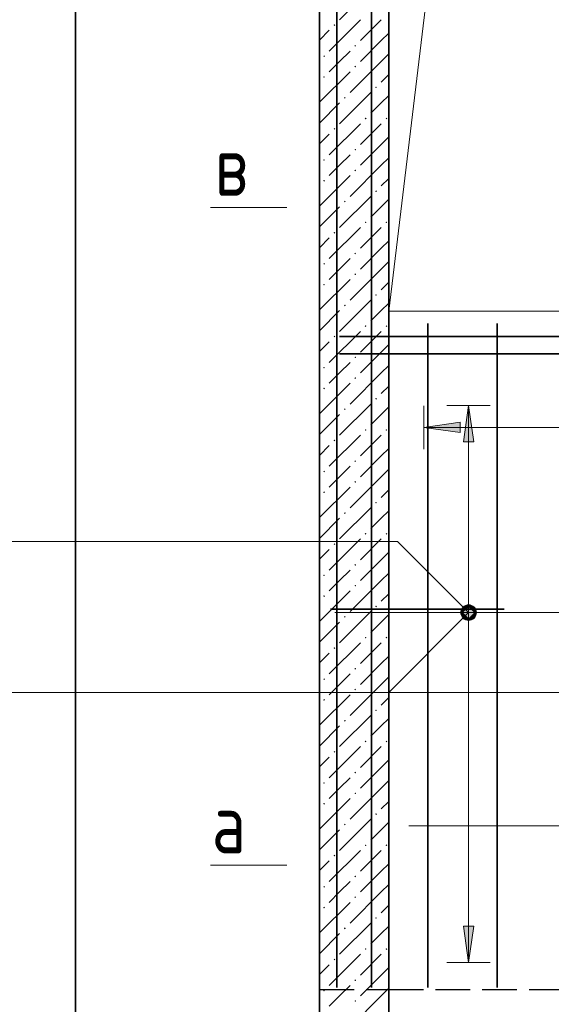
# Model space of a CAD drawing. Header units: millimetres. Extents: x 0 to 50400, y 0 to 35640.
# Tile 4 of 25: x 13105 to 16788, y 3800 to 10628. Entities that reach past the tile are written whole.
import ezdxf

# ---------------------------------------------------------------- set-up
doc = ezdxf.new("R2010")
doc.units = ezdxf.units.MM
doc.linetypes.add('______2', pattern=[324, 240, -84])
for name, color, linetype, lineweight in [('Standard', 7, 'Continuous', 25), ('ЖБ Стена верхний уровень', 7, 'Continuous', 35), ('Общий02', 7, 'Continuous', 18), ('Позиционная метка линия выноска', 7, 'Continuous', 13), ('Сечения символ', 7, 'Continuous', 25)]:
    doc.layers.add(name, color=color, linetype=linetype, lineweight=lineweight)
doc.layers.add('Размерная выноска', color=7, linetype='Continuous')
for name, color, linetype, true_color in [('Стена ДОП П-обр. неравн', 7, 'Continuous', 0xa0a0a0), ('Стена обрамление Г-обр.', 7, 'Continuous', 0xa0a0a0), ('Стена фоновая арматура У1', 7, '______2', 0xa0a0a0), ('Стена фоновая арматура Х1', 7, '______2', 0xa0a0a0)]:
    doc.layers.add(name, color=color, linetype=linetype, true_color=true_color)
doc.styles.add('ISOCPEUR', font='txt')

msp = doc.modelspace()

# ---------------------------------------------------------------- hatches: boundary and pattern name
at = {"layer": 'ЖБ Стена верхний уровень', "linetype": 'Continuous', "lineweight": 18, "transparency": 33554687}
for points in [[(15279.4, 10590.8), (15285.4, 10596.8), (15291.4, 10590.8), (15285.4, 10584.8)], [(15279.4, 10590.8), (15285.4, 10596.8), (15291.4, 10590.8), (15285.4, 10584.8)], [(15423.4, 10446.8), (15429.4, 10452.8), (15435.4, 10446.8), (15429.4, 10440.8)], [(15423.4, 10446.8), (15429.4, 10452.8), (15435.4, 10446.8), (15429.4, 10440.8)], [(15207.4, 10374.8), (15213.4, 10380.8), (15219.4, 10374.8), (15213.4, 10368.8)], [(15207.4, 10374.8), (15213.4, 10380.8), (15219.4, 10374.8), (15213.4, 10368.8)], [(15423.4, 10302.8), (15429.4, 10308.8), (15435.4, 10302.8), (15429.4, 10296.8)], [(15423.4, 10302.8), (15429.4, 10308.8), (15435.4, 10302.8), (15429.4, 10296.8)], [(15207.4, 10230.8), (15213.4, 10236.8), (15219.4, 10230.8), (15213.4, 10224.8)], [(15207.4, 10230.8), (15213.4, 10236.8), (15219.4, 10230.8), (15213.4, 10224.8)], [(15567.4, 10158.8), (15573.4, 10164.8), (15579.4, 10158.8), (15573.4, 10152.8)], [(15567.4, 10158.8), (15573.4, 10164.8), (15579.4, 10158.8), (15573.4, 10152.8)], [(15351.4, 10086.8), (15357.4, 10092.8), (15363.4, 10086.8), (15357.4, 10080.8)], [(15351.4, 10086.8), (15357.4, 10092.8), (15363.4, 10086.8), (15357.4, 10080.8)], [(15495.4, 9942.8), (15501.4, 9948.8), (15507.4, 9942.8), (15501.4, 9936.8)], [(15495.4, 9942.8), (15501.4, 9948.8), (15507.4, 9942.8), (15501.4, 9936.8)], [(15639.4, 9942.8), (15645.4, 9948.8), (15651.4, 9942.8), (15645.4, 9936.8)], [(15639.4, 9942.8), (15645.4, 9948.8), (15651.4, 9942.8), (15645.4, 9936.8)], [(15279.4, 9870.8), (15285.4, 9876.8), (15291.4, 9870.8), (15285.4, 9864.8)], [(15279.4, 9870.8), (15285.4, 9876.8), (15291.4, 9870.8), (15285.4, 9864.8)], [(15423.4, 9726.8), (15429.4, 9732.8), (15435.4, 9726.8), (15429.4, 9720.8)], [(15423.4, 9726.8), (15429.4, 9732.8), (15435.4, 9726.8), (15429.4, 9720.8)], [(15207.4, 9654.8), (15213.4, 9660.8), (15219.4, 9654.8), (15213.4, 9648.8)], [(15207.4, 9654.8), (15213.4, 9660.8), (15219.4, 9654.8), (15213.4, 9648.8)], [(15423.4, 9582.8), (15429.4, 9588.8), (15435.4, 9582.8), (15429.4, 9576.8)], [(15423.4, 9582.8), (15429.4, 9588.8), (15435.4, 9582.8), (15429.4, 9576.8)], [(15207.4, 9510.8), (15213.4, 9516.8), (15219.4, 9510.8), (15213.4, 9504.8)], [(15207.4, 9510.8), (15213.4, 9516.8), (15219.4, 9510.8), (15213.4, 9504.8)], [(15567.4, 9438.8), (15573.4, 9444.8), (15579.4, 9438.8), (15573.4, 9432.8)], [(15567.4, 9438.8), (15573.4, 9444.8), (15579.4, 9438.8), (15573.4, 9432.8)], [(15351.4, 9366.8), (15357.4, 9372.8), (15363.4, 9366.8), (15357.4, 9360.8)], [(15351.4, 9366.8), (15357.4, 9372.8), (15363.4, 9366.8), (15357.4, 9360.8)], [(15495.4, 9222.8), (15501.4, 9228.8), (15507.4, 9222.8), (15501.4, 9216.8)], [(15495.4, 9222.8), (15501.4, 9228.8), (15507.4, 9222.8), (15501.4, 9216.8)], [(15639.4, 9222.8), (15645.4, 9228.8), (15651.4, 9222.8), (15645.4, 9216.8)], [(15639.4, 9222.8), (15645.4, 9228.8), (15651.4, 9222.8), (15645.4, 9216.8)], [(15279.4, 9150.8), (15285.4, 9156.8), (15291.4, 9150.8), (15285.4, 9144.8)], [(15279.4, 9150.8), (15285.4, 9156.8), (15291.4, 9150.8), (15285.4, 9144.8)], [(15423.4, 9006.8), (15429.4, 9012.8), (15435.4, 9006.8), (15429.4, 9000.8)], [(15423.4, 9006.8), (15429.4, 9012.8), (15435.4, 9006.8), (15429.4, 9000.8)], [(15207.4, 8934.8), (15213.4, 8940.8), (15219.4, 8934.8), (15213.4, 8928.8)], [(15207.4, 8934.8), (15213.4, 8940.8), (15219.4, 8934.8), (15213.4, 8928.8)], [(15423.4, 8862.8), (15429.4, 8868.8), (15435.4, 8862.8), (15429.4, 8856.8)], [(15423.4, 8862.8), (15429.4, 8868.8), (15435.4, 8862.8), (15429.4, 8856.8)], [(15207.4, 8790.8), (15213.4, 8796.8), (15219.4, 8790.8), (15213.4, 8784.8)], [(15207.4, 8790.8), (15213.4, 8796.8), (15219.4, 8790.8), (15213.4, 8784.8)], [(15567.4, 8718.8), (15573.4, 8724.8), (15579.4, 8718.8), (15573.4, 8712.8)], [(15567.4, 8718.8), (15573.4, 8724.8), (15579.4, 8718.8), (15573.4, 8712.8)], [(15351.4, 8646.8), (15357.4, 8652.8), (15363.4, 8646.8), (15357.4, 8640.8)], [(15351.4, 8646.8), (15357.4, 8652.8), (15363.4, 8646.8), (15357.4, 8640.8)], [(15495.4, 8502.8), (15501.4, 8508.8), (15507.4, 8502.8), (15501.4, 8496.8)], [(15495.4, 8502.8), (15501.4, 8508.8), (15507.4, 8502.8), (15501.4, 8496.8)], [(15639.4, 8502.8), (15645.4, 8508.8), (15651.4, 8502.8), (15645.4, 8496.8)], [(15639.4, 8502.8), (15645.4, 8508.8), (15651.4, 8502.8), (15645.4, 8496.8)], [(15279.4, 8430.8), (15285.4, 8436.8), (15291.4, 8430.8), (15285.4, 8424.8)], [(15279.4, 8430.8), (15285.4, 8436.8), (15291.4, 8430.8), (15285.4, 8424.8)], [(15423.4, 8286.8), (15429.4, 8292.8), (15435.4, 8286.8), (15429.4, 8280.8)], [(15423.4, 8286.8), (15429.4, 8292.8), (15435.4, 8286.8), (15429.4, 8280.8)], [(15207.4, 8214.8), (15213.4, 8220.8), (15219.4, 8214.8), (15213.4, 8208.8)], [(15207.4, 8214.8), (15213.4, 8220.8), (15219.4, 8214.8), (15213.4, 8208.8)], [(15423.4, 8142.8), (15429.4, 8148.8), (15435.4, 8142.8), (15429.4, 8136.8)], [(15423.4, 8142.8), (15429.4, 8148.8), (15435.4, 8142.8), (15429.4, 8136.8)], [(15207.4, 8070.8), (15213.4, 8076.8), (15219.4, 8070.8), (15213.4, 8064.8)], [(15207.4, 8070.8), (15213.4, 8076.8), (15219.4, 8070.8), (15213.4, 8064.8)], [(15567.4, 7998.8), (15573.4, 8004.8), (15579.4, 7998.8), (15573.4, 7992.8)], [(15567.4, 7998.8), (15573.4, 8004.8), (15579.4, 7998.8), (15573.4, 7992.8)], [(15351.4, 7926.8), (15357.4, 7932.8), (15363.4, 7926.8), (15357.4, 7920.8)], [(15351.4, 7926.8), (15357.4, 7932.8), (15363.4, 7926.8), (15357.4, 7920.8)], [(15495.4, 7782.8), (15501.4, 7788.8), (15507.4, 7782.8), (15501.4, 7776.8)], [(15495.4, 7782.8), (15501.4, 7788.8), (15507.4, 7782.8), (15501.4, 7776.8)], [(15639.4, 7782.8), (15645.4, 7788.8), (15651.4, 7782.8), (15645.4, 7776.8)], [(15639.4, 7782.8), (15645.4, 7788.8), (15651.4, 7782.8), (15645.4, 7776.8)], [(15279.4, 7710.8), (15285.4, 7716.8), (15291.4, 7710.8), (15285.4, 7704.8)], [(15279.4, 7710.8), (15285.4, 7716.8), (15291.4, 7710.8), (15285.4, 7704.8)], [(15423.4, 7566.8), (15429.4, 7572.8), (15435.4, 7566.8), (15429.4, 7560.8)], [(15423.4, 7566.8), (15429.4, 7572.8), (15435.4, 7566.8), (15429.4, 7560.8)], [(15207.4, 7494.8), (15213.4, 7500.8), (15219.4, 7494.8), (15213.4, 7488.8)], [(15207.4, 7494.8), (15213.4, 7500.8), (15219.4, 7494.8), (15213.4, 7488.8)], [(15423.4, 7422.8), (15429.4, 7428.8), (15435.4, 7422.8), (15429.4, 7416.8)], [(15423.4, 7422.8), (15429.4, 7428.8), (15435.4, 7422.8), (15429.4, 7416.8)], [(15207.4, 7350.8), (15213.4, 7356.8), (15219.4, 7350.8), (15213.4, 7344.8)], [(15207.4, 7350.8), (15213.4, 7356.8), (15219.4, 7350.8), (15213.4, 7344.8)], [(15567.4, 7278.8), (15573.4, 7284.8), (15579.4, 7278.8), (15573.4, 7272.8)], [(15567.4, 7278.8), (15573.4, 7284.8), (15579.4, 7278.8), (15573.4, 7272.8)], [(15351.4, 7206.8), (15357.4, 7212.8), (15363.4, 7206.8), (15357.4, 7200.8)], [(15351.4, 7206.8), (15357.4, 7212.8), (15363.4, 7206.8), (15357.4, 7200.8)], [(15495.4, 7062.8), (15501.4, 7068.8), (15507.4, 7062.8), (15501.4, 7056.8)], [(15495.4, 7062.8), (15501.4, 7068.8), (15507.4, 7062.8), (15501.4, 7056.8)], [(15639.4, 7062.8), (15645.4, 7068.8), (15651.4, 7062.8), (15645.4, 7056.8)], [(15639.4, 7062.8), (15645.4, 7068.8), (15651.4, 7062.8), (15645.4, 7056.8)], [(15279.4, 6990.8), (15285.4, 6996.8), (15291.4, 6990.8), (15285.4, 6984.8)], [(15279.4, 6990.8), (15285.4, 6996.8), (15291.4, 6990.8), (15285.4, 6984.8)], [(15423.4, 6846.8), (15429.4, 6852.8), (15435.4, 6846.8), (15429.4, 6840.8)], [(15423.4, 6846.8), (15429.4, 6852.8), (15435.4, 6846.8), (15429.4, 6840.8)], [(15207.4, 6774.8), (15213.4, 6780.8), (15219.4, 6774.8), (15213.4, 6768.8)], [(15207.4, 6774.8), (15213.4, 6780.8), (15219.4, 6774.8), (15213.4, 6768.8)], [(15423.4, 6702.8), (15429.4, 6708.8), (15435.4, 6702.8), (15429.4, 6696.8)], [(15423.4, 6702.8), (15429.4, 6708.8), (15435.4, 6702.8), (15429.4, 6696.8)], [(15207.4, 6630.8), (15213.4, 6636.8), (15219.4, 6630.8), (15213.4, 6624.8)], [(15207.4, 6630.8), (15213.4, 6636.8), (15219.4, 6630.8), (15213.4, 6624.8)], [(15567.4, 6558.8), (15573.4, 6564.8), (15579.4, 6558.8), (15573.4, 6552.8)], [(15567.4, 6558.8), (15573.4, 6564.8), (15579.4, 6558.8), (15573.4, 6552.8)], [(15351.4, 6486.8), (15357.4, 6492.8), (15363.4, 6486.8), (15357.4, 6480.8)], [(15351.4, 6486.8), (15357.4, 6492.8), (15363.4, 6486.8), (15357.4, 6480.8)], [(15495.4, 6342.8), (15501.4, 6348.8), (15507.4, 6342.8), (15501.4, 6336.8)], [(15495.4, 6342.8), (15501.4, 6348.8), (15507.4, 6342.8), (15501.4, 6336.8)], [(15639.4, 6342.8), (15645.4, 6348.8), (15651.4, 6342.8), (15645.4, 6336.8)], [(15639.4, 6342.8), (15645.4, 6348.8), (15651.4, 6342.8), (15645.4, 6336.8)], [(15279.4, 6270.8), (15285.4, 6276.8), (15291.4, 6270.8), (15285.4, 6264.8)], [(15279.4, 6270.8), (15285.4, 6276.8), (15291.4, 6270.8), (15285.4, 6264.8)], [(15423.4, 6126.8), (15429.4, 6132.8), (15435.4, 6126.8), (15429.4, 6120.8)], [(15423.4, 6126.8), (15429.4, 6132.8), (15435.4, 6126.8), (15429.4, 6120.8)], [(15207.4, 6054.8), (15213.4, 6060.8), (15219.4, 6054.8), (15213.4, 6048.8)], [(15207.4, 6054.8), (15213.4, 6060.8), (15219.4, 6054.8), (15213.4, 6048.8)], [(15423.4, 5982.8), (15429.4, 5988.8), (15435.4, 5982.8), (15429.4, 5976.8)], [(15423.4, 5982.8), (15429.4, 5988.8), (15435.4, 5982.8), (15429.4, 5976.8)], [(15207.4, 5910.8), (15213.4, 5916.8), (15219.4, 5910.8), (15213.4, 5904.8)], [(15207.4, 5910.8), (15213.4, 5916.8), (15219.4, 5910.8), (15213.4, 5904.8)], [(15567.4, 5838.8), (15573.4, 5844.8), (15579.4, 5838.8), (15573.4, 5832.8)], [(15567.4, 5838.8), (15573.4, 5844.8), (15579.4, 5838.8), (15573.4, 5832.8)], [(15351.4, 5766.8), (15357.4, 5772.8), (15363.4, 5766.8), (15357.4, 5760.8)], [(15351.4, 5766.8), (15357.4, 5772.8), (15363.4, 5766.8), (15357.4, 5760.8)], [(15495.4, 5622.8), (15501.4, 5628.8), (15507.4, 5622.8), (15501.4, 5616.8)], [(15495.4, 5622.8), (15501.4, 5628.8), (15507.4, 5622.8), (15501.4, 5616.8)], [(15639.4, 5622.8), (15645.4, 5628.8), (15651.4, 5622.8), (15645.4, 5616.8)], [(15639.4, 5622.8), (15645.4, 5628.8), (15651.4, 5622.8), (15645.4, 5616.8)], [(15279.4, 5550.8), (15285.4, 5556.8), (15291.4, 5550.8), (15285.4, 5544.8)], [(15279.4, 5550.8), (15285.4, 5556.8), (15291.4, 5550.8), (15285.4, 5544.8)], [(15423.4, 5406.8), (15429.4, 5412.8), (15435.4, 5406.8), (15429.4, 5400.8)], [(15423.4, 5406.8), (15429.4, 5412.8), (15435.4, 5406.8), (15429.4, 5400.8)], [(15207.4, 5334.8), (15213.4, 5340.8), (15219.4, 5334.8), (15213.4, 5328.8)], [(15207.4, 5334.8), (15213.4, 5340.8), (15219.4, 5334.8), (15213.4, 5328.8)], [(15423.4, 5262.8), (15429.4, 5268.8), (15435.4, 5262.8), (15429.4, 5256.8)], [(15423.4, 5262.8), (15429.4, 5268.8), (15435.4, 5262.8), (15429.4, 5256.8)], [(15207.4, 5190.8), (15213.4, 5196.8), (15219.4, 5190.8), (15213.4, 5184.8)], [(15207.4, 5190.8), (15213.4, 5196.8), (15219.4, 5190.8), (15213.4, 5184.8)], [(15567.4, 5118.8), (15573.4, 5124.8), (15579.4, 5118.8), (15573.4, 5112.8)], [(15567.4, 5118.8), (15573.4, 5124.8), (15579.4, 5118.8), (15573.4, 5112.8)], [(15351.4, 5046.8), (15357.4, 5052.8), (15363.4, 5046.8), (15357.4, 5040.8)], [(15351.4, 5046.8), (15357.4, 5052.8), (15363.4, 5046.8), (15357.4, 5040.8)], [(15495.4, 4902.8), (15501.4, 4908.8), (15507.4, 4902.8), (15501.4, 4896.8)], [(15495.4, 4902.8), (15501.4, 4908.8), (15507.4, 4902.8), (15501.4, 4896.8)], [(15639.4, 4902.8), (15645.4, 4908.8), (15651.4, 4902.8), (15645.4, 4896.8)], [(15639.4, 4902.8), (15645.4, 4908.8), (15651.4, 4902.8), (15645.4, 4896.8)], [(15279.4, 4830.8), (15285.4, 4836.8), (15291.4, 4830.8), (15285.4, 4824.8)], [(15279.4, 4830.8), (15285.4, 4836.8), (15291.4, 4830.8), (15285.4, 4824.8)], [(15423.4, 4686.8), (15429.4, 4692.8), (15435.4, 4686.8), (15429.4, 4680.8)], [(15423.4, 4686.8), (15429.4, 4692.8), (15435.4, 4686.8), (15429.4, 4680.8)], [(15207.4, 4614.8), (15213.4, 4620.8), (15219.4, 4614.8), (15213.4, 4608.8)], [(15207.4, 4614.8), (15213.4, 4620.8), (15219.4, 4614.8), (15213.4, 4608.8)], [(15423.4, 4542.8), (15429.4, 4548.8), (15435.4, 4542.8), (15429.4, 4536.8)], [(15423.4, 4542.8), (15429.4, 4548.8), (15435.4, 4542.8), (15429.4, 4536.8)], [(15207.4, 4470.8), (15213.4, 4476.8), (15219.4, 4470.8), (15213.4, 4464.8)], [(15207.4, 4470.8), (15213.4, 4476.8), (15219.4, 4470.8), (15213.4, 4464.8)], [(15567.4, 4398.8), (15573.4, 4404.8), (15579.4, 4398.8), (15573.4, 4392.8)], [(15567.4, 4398.8), (15573.4, 4404.8), (15579.4, 4398.8), (15573.4, 4392.8)], [(15351.4, 4326.8), (15357.4, 4332.8), (15363.4, 4326.8), (15357.4, 4320.8)], [(15351.4, 4326.8), (15357.4, 4332.8), (15363.4, 4326.8), (15357.4, 4320.8)], [(15495.4, 4182.8), (15501.4, 4188.8), (15507.4, 4182.8), (15501.4, 4176.8)], [(15495.4, 4182.8), (15501.4, 4188.8), (15507.4, 4182.8), (15501.4, 4176.8)], [(15639.4, 4182.8), (15645.4, 4188.8), (15651.4, 4182.8), (15645.4, 4176.8)], [(15639.4, 4182.8), (15645.4, 4188.8), (15651.4, 4182.8), (15645.4, 4176.8)], [(15279.4, 4110.8), (15285.4, 4116.8), (15291.4, 4110.8), (15285.4, 4104.8)], [(15279.4, 4110.8), (15285.4, 4116.8), (15291.4, 4110.8), (15285.4, 4104.8)], [(15423.4, 3966.8), (15429.4, 3972.8), (15435.4, 3966.8), (15429.4, 3960.8)], [(15423.4, 3966.8), (15429.4, 3972.8), (15435.4, 3966.8), (15429.4, 3960.8)], [(15207.4, 3894.8), (15213.4, 3900.8), (15219.4, 3894.8), (15213.4, 3888.8)], [(15423.4, 3822.8), (15429.4, 3828.8), (15435.4, 3822.8), (15429.4, 3816.8)]]:
    msp.add_hatch(color=7, dxfattribs=at).paths.add_polyline_path(points, flags=16)
at = {"layer": 'Общий02', "linetype": 'Continuous', "lineweight": 13, "transparency": 33554687}
msp.add_hatch(color=7, dxfattribs=at).paths.add_polyline_path([(16178.9, 7699.9), (16214.9, 7951.8), (16250.9, 7699.9)], flags=16)
for points in [[(16156.6, 7836.7), (15904.6, 7800.7), (16156.6, 7764.7)], [(16178.9, 4342.3), (16214.9, 4090.3), (16250.9, 4342.3)]]:
    msp.add_hatch(color=7, dxfattribs=at).paths.add_polyline_path(points)
at = {"layer": 'Позиционная метка линия выноска', "linetype": 'Continuous', "lineweight": 13, "transparency": 33554687}
for points in [[(16176.7, 6478.5), (16228.6, 6568.6), (16162.9, 6502.9)], [(16162.9, 6502.9), (16228.6, 6568.6), (16201.1, 6568.6)], [(16162.9, 6502.9), (16201.1, 6568.6), (16162.9, 6530.4)], [(16162.9, 6530.4), (16201.1, 6568.6), (16176.7, 6554.8)], [(16176.7, 6478.5), (16253, 6554.8), (16228.6, 6568.6)], [(16266.8, 6502.9), (16201.1, 6568.6), (16176.7, 6554.8)], [(16266.8, 6530.4), (16228.6, 6568.6), (16201.1, 6568.6)], [(16266.8, 6530.4), (16201.1, 6568.6), (16266.8, 6502.9)], [(16228.6, 6568.6), (16266.8, 6530.4), (16253, 6554.8)], [(16253, 6478.5), (16176.7, 6554.8), (16162.9, 6530.4)], [(16253, 6478.5), (16162.9, 6530.4), (16228.6, 6464.7)], [(16228.6, 6464.7), (16162.9, 6530.4), (16162.9, 6502.9)], [(16228.6, 6464.7), (16162.9, 6502.9), (16201.1, 6464.7)], [(16201.1, 6464.7), (16162.9, 6502.9), (16176.7, 6478.5)], [(16201.1, 6464.7), (16253, 6554.8), (16176.7, 6478.5)], [(16266.8, 6502.9), (16176.7, 6554.8), (16253, 6478.5)], [(16201.1, 6464.7), (16266.8, 6530.4), (16253, 6554.8)], [(16228.6, 6464.7), (16266.8, 6530.4), (16201.1, 6464.7)], [(16228.6, 6464.7), (16266.8, 6502.9), (16266.8, 6530.4)], [(16266.8, 6502.9), (16228.6, 6464.7), (16253, 6478.5)]]:
    msp.add_hatch(color=7, dxfattribs=at).paths.add_polyline_path(points)

# ---------------------------------------------------------------- linework, layer by layer
at = {"layer": 'Standard', "color": 254, "linetype": 'Continuous', "lineweight": 35, "true_color": 0xc4c4ff, "transparency": 33554687}
msp.add_lwpolyline([(13491.2, 2110.6), (19353, 2110.6), (19353, 12765.1), (13491.2, 12765.1), (13491.2, 2110.6)], dxfattribs=at)
at = {"layer": 'ЖБ Стена верхний уровень', "color": 7, "linetype": 'Continuous', "lineweight": 35, "transparency": 33554687}
for p, q in [((15181.4, 11727.1), (15181.4, 3903.1)), ((15661.4, 3903.1), (15661.4, 11727.1)), ((15181.4, 11607.1), (15181.4, 2350.6)), ((15661.4, 2350.6), (15661.4, 11607.1))]:
    msp.add_line(p, q, dxfattribs=at)
at = {"layer": 'ЖБ Стена верхний уровень', "color": 251, "linetype": 'Continuous', "lineweight": 18, "true_color": 0x494949, "transparency": 33554687}
for p, q in [((15537.4, 10842.8), (15321.4, 10626.8)), ((15537.4, 10842.8), (15321.4, 10626.8)), ((15465.4, 10626.8), (15249.4, 10410.8)), ((15465.4, 10626.8), (15249.4, 10410.8)), ((15609.4, 10626.8), (15465.4, 10482.8)), ((15609.4, 10626.8), (15465.4, 10482.8)), ((15181.4, 10486.9), (15249.4, 10554.8)), ((15181.4, 10486.9), (15249.4, 10554.8)), ((15609.4, 10482.8), (15661.4, 10534.9)), ((15609.4, 10482.8), (15661.4, 10534.9)), ((15609.4, 10482.8), (15465.4, 10338.8)), ((15609.4, 10482.8), (15465.4, 10338.8)), ((15321.4, 10338.8), (15393.4, 10410.8)), ((15321.4, 10338.8), (15393.4, 10410.8)), ((15661.4, 10390.9), (15609.4, 10338.8)), ((15661.4, 10390.9), (15609.4, 10338.8)), ((15249.4, 10266.8), (15321.4, 10338.8)), ((15249.4, 10266.8), (15321.4, 10338.8)), ((15609.4, 10338.8), (15393.4, 10122.8)), ((15609.4, 10338.8), (15393.4, 10122.8)), ((15393.4, 10266.8), (15181.4, 10054.9)), ((15393.4, 10266.8), (15181.4, 10054.9)), ((15661.4, 10246.9), (15609.4, 10194.8)), ((15661.4, 10246.9), (15609.4, 10194.8)), ((15537.4, 10122.8), (15321.4, 9906.8)), ((15537.4, 10122.8), (15321.4, 9906.8)), ((15321.4, 10050.8), (15181.4, 9910.9)), ((15321.4, 10050.8), (15181.4, 9910.9)), ((15537.4, 9978.8), (15609.4, 10050.8)), ((15537.4, 9978.8), (15609.4, 10050.8)), ((15609.4, 10050.8), (15661.4, 10102.9)), ((15609.4, 10050.8), (15661.4, 10102.9)), ((15465.4, 9906.8), (15249.4, 9690.8)), ((15465.4, 9906.8), (15249.4, 9690.8)), ((15609.4, 9906.8), (15465.4, 9762.8)), ((15609.4, 9906.8), (15465.4, 9762.8)), ((15181.4, 9766.9), (15249.4, 9834.8)), ((15181.4, 9766.9), (15249.4, 9834.8)), ((15609.4, 9762.8), (15661.4, 9814.9)), ((15609.4, 9762.8), (15661.4, 9814.9)), ((15609.4, 9762.8), (15465.4, 9618.8)), ((15609.4, 9762.8), (15465.4, 9618.8)), ((15321.4, 9618.8), (15393.4, 9690.8)), ((15321.4, 9618.8), (15393.4, 9690.8)), ((15661.4, 9670.9), (15609.4, 9618.8)), ((15661.4, 9670.9), (15609.4, 9618.8)), ((15249.4, 9546.8), (15321.4, 9618.8)), ((15249.4, 9546.8), (15321.4, 9618.8)), ((15609.4, 9618.8), (15393.4, 9402.8)), ((15609.4, 9618.8), (15393.4, 9402.8)), ((15393.4, 9546.8), (15181.4, 9334.9)), ((15393.4, 9546.8), (15181.4, 9334.9)), ((15661.4, 9526.9), (15609.4, 9474.8)), ((15661.4, 9526.9), (15609.4, 9474.8)), ((15537.4, 9402.8), (15321.4, 9186.8)), ((15537.4, 9402.8), (15321.4, 9186.8)), ((15609.4, 9330.8), (15661.4, 9382.9)), ((15609.4, 9330.8), (15661.4, 9382.9)), ((15321.4, 9330.8), (15181.4, 9190.9)), ((15321.4, 9330.8), (15181.4, 9190.9)), ((15537.4, 9258.8), (15609.4, 9330.8)), ((15537.4, 9258.8), (15609.4, 9330.8)), ((15465.4, 9186.8), (15249.4, 8970.8)), ((15465.4, 9186.8), (15249.4, 8970.8)), ((15609.4, 9186.8), (15465.4, 9042.8)), ((15609.4, 9186.8), (15465.4, 9042.8)), ((15181.4, 9046.9), (15249.4, 9114.8)), ((15181.4, 9046.9), (15249.4, 9114.8)), ((15609.4, 9042.8), (15661.4, 9094.9)), ((15609.4, 9042.8), (15661.4, 9094.9)), ((15609.4, 9042.8), (15465.4, 8898.8)), ((15609.4, 9042.8), (15465.4, 8898.8)), ((15321.4, 8898.8), (15393.4, 8970.8)), ((15321.4, 8898.8), (15393.4, 8970.8)), ((15661.4, 8950.9), (15609.4, 8898.8)), ((15661.4, 8950.9), (15609.4, 8898.8)), ((15249.4, 8826.8), (15321.4, 8898.8)), ((15249.4, 8826.8), (15321.4, 8898.8)), ((15609.4, 8898.8), (15393.4, 8682.8)), ((15609.4, 8898.8), (15393.4, 8682.8)), ((15393.4, 8826.8), (15181.4, 8614.9)), ((15393.4, 8826.8), (15181.4, 8614.9)), ((15661.4, 8806.9), (15609.4, 8754.8)), ((15661.4, 8806.9), (15609.4, 8754.8)), ((15537.4, 8682.8), (15321.4, 8466.8)), ((15537.4, 8682.8), (15321.4, 8466.8)), ((15321.4, 8610.8), (15181.4, 8470.9)), ((15321.4, 8610.8), (15181.4, 8470.9)), ((15537.4, 8538.8), (15609.4, 8610.8)), ((15537.4, 8538.8), (15609.4, 8610.8)), ((15609.4, 8610.8), (15661.4, 8662.9)), ((15609.4, 8610.8), (15661.4, 8662.9)), ((15465.4, 8466.8), (15249.4, 8250.8)), ((15465.4, 8466.8), (15249.4, 8250.8)), ((15609.4, 8466.8), (15465.4, 8322.8)), ((15609.4, 8466.8), (15465.4, 8322.8)), ((15181.4, 8326.9), (15249.4, 8394.8)), ((15181.4, 8326.9), (15249.4, 8394.8)), ((15609.4, 8322.8), (15661.4, 8374.9)), ((15609.4, 8322.8), (15661.4, 8374.9)), ((15609.4, 8322.8), (15465.4, 8178.8)), ((15609.4, 8322.8), (15465.4, 8178.8)), ((15321.4, 8178.8), (15393.4, 8250.8)), ((15321.4, 8178.8), (15393.4, 8250.8)), ((15661.4, 8230.9), (15609.4, 8178.8)), ((15661.4, 8230.9), (15609.4, 8178.8)), ((15249.4, 8106.8), (15321.4, 8178.8)), ((15249.4, 8106.8), (15321.4, 8178.8)), ((15609.4, 8178.8), (15393.4, 7962.8)), ((15609.4, 8178.8), (15393.4, 7962.8)), ((15393.4, 8106.8), (15181.4, 7894.9)), ((15393.4, 8106.8), (15181.4, 7894.9)), ((15661.4, 8086.9), (15609.4, 8034.8)), ((15661.4, 8086.9), (15609.4, 8034.8)), ((15537.4, 7962.8), (15321.4, 7746.8)), ((15537.4, 7962.8), (15321.4, 7746.8)), ((15609.4, 7890.8), (15661.4, 7942.9)), ((15609.4, 7890.8), (15661.4, 7942.9)), ((15321.4, 7890.8), (15181.4, 7750.9)), ((15321.4, 7890.8), (15181.4, 7750.9)), ((15537.4, 7818.8), (15609.4, 7890.8)), ((15537.4, 7818.8), (15609.4, 7890.8)), ((15465.4, 7746.8), (15249.4, 7530.8)), ((15465.4, 7746.8), (15249.4, 7530.8)), ((15609.4, 7746.8), (15465.4, 7602.8)), ((15609.4, 7746.8), (15465.4, 7602.8)), ((15181.4, 7606.9), (15249.4, 7674.8)), ((15181.4, 7606.9), (15249.4, 7674.8)), ((15609.4, 7602.8), (15661.4, 7654.9)), ((15609.4, 7602.8), (15661.4, 7654.9)), ((15609.4, 7602.8), (15465.4, 7458.8)), ((15609.4, 7602.8), (15465.4, 7458.8)), ((15321.4, 7458.8), (15393.4, 7530.8)), ((15321.4, 7458.8), (15393.4, 7530.8)), ((15661.4, 7510.9), (15609.4, 7458.8)), ((15661.4, 7510.9), (15609.4, 7458.8)), ((15249.4, 7386.8), (15321.4, 7458.8)), ((15249.4, 7386.8), (15321.4, 7458.8)), ((15609.4, 7458.8), (15393.4, 7242.8)), ((15609.4, 7458.8), (15393.4, 7242.8)), ((15393.4, 7386.8), (15181.4, 7174.9)), ((15393.4, 7386.8), (15181.4, 7174.9)), ((15661.4, 7366.9), (15609.4, 7314.8)), ((15661.4, 7366.9), (15609.4, 7314.8)), ((15537.4, 7242.8), (15321.4, 7026.8)), ((15537.4, 7242.8), (15321.4, 7026.8)), ((15321.4, 7170.8), (15181.4, 7030.9)), ((15321.4, 7170.8), (15181.4, 7030.9)), ((15537.4, 7098.8), (15609.4, 7170.8)), ((15537.4, 7098.8), (15609.4, 7170.8)), ((15609.4, 7170.8), (15661.4, 7222.9)), ((15609.4, 7170.8), (15661.4, 7222.9)), ((15465.4, 7026.8), (15249.4, 6810.8)), ((15465.4, 7026.8), (15249.4, 6810.8)), ((15609.4, 7026.8), (15465.4, 6882.8)), ((15609.4, 7026.8), (15465.4, 6882.8)), ((15181.4, 6886.9), (15249.4, 6954.8)), ((15181.4, 6886.9), (15249.4, 6954.8)), ((15609.4, 6882.8), (15661.4, 6934.9)), ((15609.4, 6882.8), (15661.4, 6934.9)), ((15609.4, 6882.8), (15465.4, 6738.8)), ((15609.4, 6882.8), (15465.4, 6738.8)), ((15321.4, 6738.8), (15393.4, 6810.8)), ((15321.4, 6738.8), (15393.4, 6810.8)), ((15661.4, 6790.9), (15609.4, 6738.8)), ((15661.4, 6790.9), (15609.4, 6738.8)), ((15249.4, 6666.8), (15321.4, 6738.8)), ((15249.4, 6666.8), (15321.4, 6738.8)), ((15609.4, 6738.8), (15393.4, 6522.8)), ((15609.4, 6738.8), (15393.4, 6522.8)), ((15393.4, 6666.8), (15181.4, 6454.9)), ((15393.4, 6666.8), (15181.4, 6454.9)), ((15661.4, 6646.9), (15609.4, 6594.8)), ((15661.4, 6646.9), (15609.4, 6594.8)), ((15537.4, 6522.8), (15321.4, 6306.8)), ((15537.4, 6522.8), (15321.4, 6306.8)), ((15609.4, 6450.8), (15661.4, 6502.9)), ((15609.4, 6450.8), (15661.4, 6502.9)), ((15321.4, 6450.8), (15181.4, 6310.9)), ((15321.4, 6450.8), (15181.4, 6310.9)), ((15537.4, 6378.8), (15609.4, 6450.8)), ((15537.4, 6378.8), (15609.4, 6450.8)), ((15465.4, 6306.8), (15249.4, 6090.8)), ((15465.4, 6306.8), (15249.4, 6090.8)), ((15609.4, 6306.8), (15465.4, 6162.8)), ((15609.4, 6306.8), (15465.4, 6162.8)), ((15181.4, 6166.9), (15249.4, 6234.8)), ((15181.4, 6166.9), (15249.4, 6234.8)), ((15609.4, 6162.8), (15661.4, 6214.9)), ((15609.4, 6162.8), (15661.4, 6214.9)), ((15609.4, 6162.8), (15465.4, 6018.8)), ((15609.4, 6162.8), (15465.4, 6018.8)), ((15321.4, 6018.8), (15393.4, 6090.8)), ((15321.4, 6018.8), (15393.4, 6090.8)), ((15249.4, 5946.8), (15321.4, 6018.8)), ((15249.4, 5946.8), (15321.4, 6018.8)), ((15609.4, 6018.8), (15393.4, 5802.8)), ((15609.4, 6018.8), (15393.4, 5802.8)), ((15661.4, 6070.9), (15609.4, 6018.8)), ((15661.4, 6070.9), (15609.4, 6018.8)), ((15393.4, 5946.8), (15181.4, 5734.9)), ((15393.4, 5946.8), (15181.4, 5734.9)), ((15661.4, 5926.9), (15609.4, 5874.8)), ((15661.4, 5926.9), (15609.4, 5874.8)), ((15537.4, 5802.8), (15321.4, 5586.8)), ((15537.4, 5802.8), (15321.4, 5586.8)), ((15609.4, 5730.8), (15661.4, 5782.9)), ((15609.4, 5730.8), (15661.4, 5782.9)), ((15321.4, 5730.8), (15181.4, 5590.9)), ((15321.4, 5730.8), (15181.4, 5590.9)), ((15537.4, 5658.8), (15609.4, 5730.8)), ((15537.4, 5658.8), (15609.4, 5730.8)), ((15465.4, 5586.8), (15249.4, 5370.8)), ((15465.4, 5586.8), (15249.4, 5370.8)), ((15609.4, 5586.8), (15465.4, 5442.8)), ((15609.4, 5586.8), (15465.4, 5442.8)), ((15181.4, 5446.9), (15249.4, 5514.8)), ((15181.4, 5446.9), (15249.4, 5514.8)), ((15609.4, 5442.8), (15661.4, 5494.9)), ((15609.4, 5442.8), (15661.4, 5494.9)), ((15609.4, 5442.8), (15465.4, 5298.8)), ((15609.4, 5442.8), (15465.4, 5298.8)), ((15321.4, 5298.8), (15393.4, 5370.8)), ((15321.4, 5298.8), (15393.4, 5370.8)), ((15661.4, 5350.9), (15609.4, 5298.8)), ((15661.4, 5350.9), (15609.4, 5298.8)), ((15249.4, 5226.8), (15321.4, 5298.8)), ((15249.4, 5226.8), (15321.4, 5298.8)), ((15609.4, 5298.8), (15393.4, 5082.8)), ((15609.4, 5298.8), (15393.4, 5082.8)), ((15393.4, 5226.8), (15181.4, 5014.9)), ((15393.4, 5226.8), (15181.4, 5014.9)), ((15661.4, 5206.9), (15609.4, 5154.8)), ((15661.4, 5206.9), (15609.4, 5154.8)), ((15537.4, 5082.8), (15321.4, 4866.8)), ((15537.4, 5082.8), (15321.4, 4866.8)), ((15609.4, 5010.8), (15661.4, 5062.9)), ((15609.4, 5010.8), (15661.4, 5062.9)), ((15321.4, 5010.8), (15181.4, 4870.9)), ((15321.4, 5010.8), (15181.4, 4870.9)), ((15537.4, 4938.8), (15609.4, 5010.8)), ((15537.4, 4938.8), (15609.4, 5010.8)), ((15465.4, 4866.8), (15249.4, 4650.8)), ((15465.4, 4866.8), (15249.4, 4650.8)), ((15609.4, 4866.8), (15465.4, 4722.8)), ((15609.4, 4866.8), (15465.4, 4722.8)), ((15181.4, 4726.9), (15249.4, 4794.8)), ((15181.4, 4726.9), (15249.4, 4794.8)), ((15609.4, 4722.8), (15465.4, 4578.8)), ((15609.4, 4722.8), (15465.4, 4578.8)), ((15609.4, 4722.8), (15661.4, 4774.9)), ((15609.4, 4722.8), (15661.4, 4774.9)), ((15321.4, 4578.8), (15393.4, 4650.8)), ((15321.4, 4578.8), (15393.4, 4650.8)), ((15249.4, 4506.8), (15321.4, 4578.8)), ((15249.4, 4506.8), (15321.4, 4578.8)), ((15609.4, 4578.8), (15393.4, 4362.8)), ((15609.4, 4578.8), (15393.4, 4362.8)), ((15661.4, 4630.9), (15609.4, 4578.8)), ((15661.4, 4630.9), (15609.4, 4578.8)), ((15393.4, 4506.8), (15181.4, 4294.9)), ((15393.4, 4506.8), (15181.4, 4294.9)), ((15661.4, 4486.9), (15609.4, 4434.8)), ((15661.4, 4486.9), (15609.4, 4434.8)), ((15537.4, 4362.8), (15321.4, 4146.8)), ((15537.4, 4362.8), (15321.4, 4146.8)), ((15609.4, 4290.8), (15661.4, 4342.9)), ((15609.4, 4290.8), (15661.4, 4342.9)), ((15321.4, 4290.8), (15181.4, 4150.9)), ((15321.4, 4290.8), (15181.4, 4150.9)), ((15537.4, 4218.8), (15609.4, 4290.8)), ((15537.4, 4218.8), (15609.4, 4290.8)), ((15465.4, 4146.8), (15249.4, 3930.8)), ((15465.4, 4146.8), (15249.4, 3930.8)), ((15609.4, 4146.8), (15465.4, 4002.8)), ((15609.4, 4146.8), (15465.4, 4002.8)), ((15181.4, 4006.9), (15249.4, 4074.8)), ((15181.4, 4006.9), (15249.4, 4074.8)), ((15609.4, 4002.8), (15661.4, 4054.9)), ((15609.4, 4002.8), (15661.4, 4054.9)), ((15609.4, 4002.8), (15465.4, 3858.8)), ((15609.4, 4002.8), (15509.6, 3903.1)), ((15321.4, 3858.8), (15393.4, 3930.8)), ((15365.6, 3903.1), (15393.4, 3930.8)), ((15661.4, 3910.9), (15609.4, 3858.8)), ((15661.4, 3910.9), (15653.6, 3903.1)), ((15249.4, 3786.8), (15321.4, 3858.8)), ((15609.4, 3858.8), (15393.4, 3642.8))]:
    msp.add_line(p, q, dxfattribs=at)
at = {"layer": 'ЖБ Стена верхний уровень', "color": 7, "linetype": 'Continuous', "lineweight": 18, "transparency": 33554687}
msp.add_line((18061.4, 8607.1), (15661.4, 8607.1), dxfattribs=at)
msp.add_line((18061.4, 8607.1), (15661.4, 8607.1), dxfattribs=at)
at = {"layer": 'ЖБ Стена верхний уровень', "color": 253, "linetype": '______2', "lineweight": -3, "true_color": 0xababab, "transparency": 33554687}
for p, q in [((15181.4, 3903.1), (15661.4, 3903.1)), ((15661.4, 3903.1), (18061.4, 3903.1)), ((15661.4, 3903.1), (15661.4, 3903.1))]:
    msp.add_line(p, q, dxfattribs=at)
at = {"layer": 'Общий02', "color": 251, "linetype": 'Continuous', "lineweight": 13, "true_color": 0x494949, "transparency": 33554687}
for p, q in [((15904.6, 7650.7), (15904.6, 7950.7)), ((16364.9, 7951.8), (16064.9, 7951.8)), ((16178.9, 7699.9), (16214.9, 7951.8)), ((16214.9, 7951.8), (16214.9, 4090.3)), ((16214.9, 7951.8), (16214.9, 7951.8)), ((16214.9, 7951.8), (16214.9, 7951.8)), ((16214.9, 7951.8), (16214.9, 7951.8)), ((16214.9, 7951.8), (16250.9, 7699.9)), ((16156.6, 7836.7), (15904.6, 7800.7)), ((17824.6, 7800.7), (15904.6, 7800.7)), ((15904.6, 7800.7), (15904.6, 7800.7)), ((15904.6, 7800.7), (15904.6, 7800.7)), ((15904.6, 7800.7), (15904.6, 7800.7)), ((15904.6, 7800.7), (16156.6, 7764.7)), ((16156.6, 7764.7), (16156.6, 7836.7)), ((16156.6, 7800.7), (16174.6, 7800.7)), ((16250.9, 7699.9), (16178.9, 7699.9)), ((16214.9, 7699.9), (16214.9, 7681.9)), ((16250.9, 4342.3), (16178.9, 4342.3)), ((16178.9, 4342.3), (16214.9, 4090.3)), ((16214.9, 4342.3), (16214.9, 4360.3)), ((16214.9, 4090.3), (16250.9, 4342.3)), ((16364.9, 4090.3), (16064.9, 4090.3)), ((16214.9, 4090.3), (16214.9, 4090.3)), ((16214.9, 4090.3), (16214.9, 4090.3)), ((16214.9, 4090.3), (16214.9, 4090.3))]:
    msp.add_line(p, q, dxfattribs=at)
at = {"layer": 'Позиционная метка линия выноска', "color": 7, "linetype": 'Continuous', "lineweight": 13, "transparency": 33554687}
for p, q in [((14426.7, 9324.8), (14954.7, 9324.8)), ((16176.7, 6554.8), (16176.7, 6554.8)), ((16176.7, 6554.8), (16176.7, 6554.8)), ((16253, 6554.8), (16253, 6554.8)), ((16253, 6554.8), (16253, 6554.8)), ((16176.7, 6478.5), (16176.7, 6478.5)), ((16176.7, 6478.5), (16176.7, 6478.5)), ((16253, 6478.5), (16253, 6478.5)), ((16253, 6478.5), (16253, 6478.5)), ((14426.7, 4764.8), (14954.7, 4764.8))]:
    msp.add_line(p, q, dxfattribs=at)
for points in [[(16214.9, 6516.7), (15722.7, 7008.8), (12598.7, 7008.8)], [(16214.9, 6516.7), (15661.4, 5963.2), (12757.4, 5963.2)], [(17853.4, 6539.3), (17509.4, 5963.2), (15661.4, 5963.2)], [(15800.8, 5038.2), (19520.8, 5038.2), (23524, 5038.2)]]:
    msp.add_lwpolyline(points, dxfattribs=at)
msp.add_circle((16214.9, 6516.7), 54, dxfattribs=at)
msp.add_circle((16214.9, 6516.7), 54, dxfattribs=at)
at = {"layer": 'Размерная выноска', "color": 253, "linetype": 'Continuous', "lineweight": 13, "true_color": 0xa0a0a0, "transparency": 33554687}
msp.add_line((15661.4, 8607.1), (15988.3, 11331.7), dxfattribs=at)
at = {"layer": 'Стена ДОП П-обр. неравн', "color": 7, "linetype": 'Continuous', "lineweight": 35, "transparency": 33554687}
msp.add_line((15257, 6539.3), (16461.3, 6539.3), dxfattribs=at)
at = {"layer": 'Стена обрамление Г-обр.', "color": 7, "linetype": 'Continuous', "lineweight": 35, "transparency": 33554687}
for p, q in [((18280.7, 8431.8), (15319.3, 8431.8)), ((18451.3, 8431.8), (15319.3, 8431.8)), ((18280.7, 8311.8), (15319.3, 8311.8)), ((18451.3, 8311.8), (15319.3, 8311.8))]:
    msp.add_line(p, q, dxfattribs=at)
at = {"layer": 'Стена фоновая арматура У1', "color": 7, "linetype": 'Continuous', "lineweight": 18, "transparency": 33554687}
msp.add_line((18459.8, 6516.7), (15286.9, 6516.7), dxfattribs=at)
at = {"layer": 'Стена фоновая арматура Х1', "color": 7, "linetype": 'Continuous', "lineweight": 35, "transparency": 33554687}
for p, q in [((15933.4, 3917.5), (15933.4, 8520.7)), ((15933.4, 3917.5), (15933.4, 8520.7)), ((16413.4, 3917.5), (16413.4, 8520.7)), ((16413.4, 3917.5), (16413.4, 8520.7))]:
    msp.add_line(p, q, dxfattribs=at)
for points in [[(15301.4, 3917.5), (15301.4, 12014), (15303.5, 12029.3), (15308.7, 12045), (15316.8, 12059.5), (15326.7, 12071.3), (15338.6, 12081.2), (15353, 12089.3), (15368.8, 12094.5), (15384, 12096.7), (17763.8, 12096.7)], [(15301.4, 3917.5), (15301.4, 12014), (15303.5, 12029.3), (15308.7, 12045), (15316.8, 12059.5), (15326.7, 12071.3), (15338.6, 12081.2), (15353, 12089.3), (15368.8, 12094.5), (15384, 12096.7), (17763.8, 12096.7)], [(15541.4, 3917.5), (15541.4, 11759.6), (15543.5, 11774.9), (15548.7, 11790.6), (15556.8, 11805.1), (15566.7, 11816.9), (15578.5, 11826.8), (15593, 11834.9), (15608.7, 11840.1), (15624, 11842.3), (18051.8, 11842.3)], [(15541.4, 3917.5), (15541.4, 11759.6), (15543.5, 11774.9), (15548.7, 11790.6), (15556.8, 11805.1), (15566.7, 11816.9), (15578.5, 11826.8), (15593, 11834.9), (15608.7, 11840.1), (15624, 11842.3), (18051.8, 11842.3)]]:
    msp.add_lwpolyline(points, dxfattribs=at)

# ---------------------------------------------------------------- texts
at = {"layer": 'Сечения символ', "color": 7, "linetype": 'Continuous', "lineweight": 35, "transparency": 33554687, "char_height": 420, "attachment_point": 7, "style": 'ISOCPEUR'}
for s, insert, width in [('\\W0.78;в', (14456.5, 9406.8), 456.982), ('\\W0.80;а', (14435.5, 4846.8), 503.767)]:
    msp.add_mtext(s, dxfattribs=dict(at, insert=insert, width=width))

doc.saveas('drawing.dxf')
